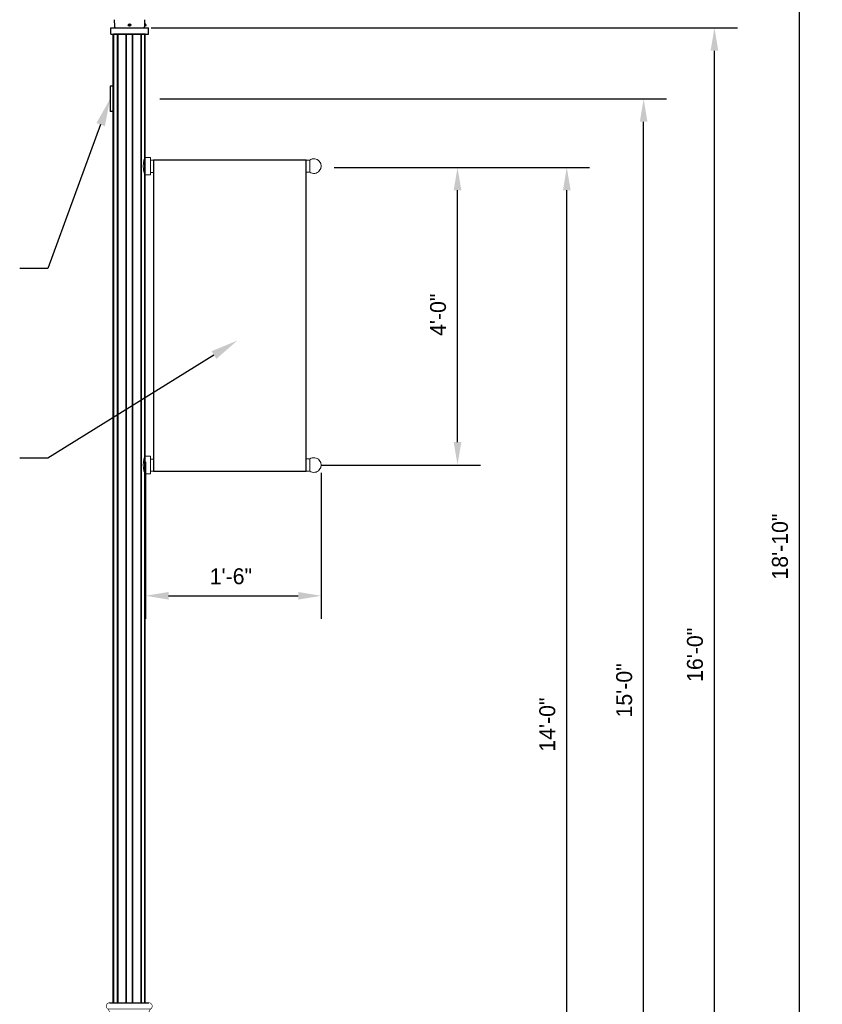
# Model space of a CAD drawing. Header units: feet. Extents: x 300 to 431, y 4 to 24.
# Tile 4 of 17: x 315.05 to 321.36, y 10.5 to 18.24. Entities that reach past the tile are written whole.
import ezdxf
from ezdxf import colors
from ezdxf.entities.mleader import LeaderData, LeaderLine
from ezdxf.math import Vec2, Vec3

# ---------------------------------------------------------------- set-up
doc = ezdxf.new("R2010")
doc.units = ezdxf.units.FT
doc.header["$MEASUREMENT"] = 0
doc.layers.add('PDF2_Geometry', color=7, linetype='Continuous')
doc.layers.add('TEXT', color=7, linetype='Continuous')
doc.styles.get("Standard").update_dxf_attribs({"font": 'font31.shx'})
doc.dimstyles.new('COEC', dxfattribs={"dimscale": 13.9, "dimtxt": 0.18, "dimasz": 0.18, "dimexe": 0.18, "dimexo": 0.0625, "dimgap": 0.09, "dimtad": 1, "dimzin": 0, "dimdsep": 46, "dimtxsty": 'Standard', "dimcen": 0.09, "dimclrd": 256, "dimclre": 256, "dimclrt": 256, "dimaunit": 1, "dimadec": 4, "dimazin": 0, "dimtfac": 1, "dimtofl": 0, "dimtmove": 0, "dimatfit": 3, "dimfxl": 1, "dimtolj": 1, "dimtzin": 0, "dimlwd": -1, "dimlwe": -1, "dimarcsym": 0})

# ---------------------------------------------------------------- blocks, each defined once
blk = doc.blocks.new('*D1140')
at = {"layer": 'Defpoints', "color": 0, "transparency": 16777216}
for p in [(315.9304, 19.8811, 0.0048), (321.1798, 19.8811), (316.3616, 8.3198, -0.225)]:
    blk.add_point(p, dxfattribs=at)
at = {"layer": 'TEXT', "transparency": 16777216}
for p, q in [((315.9929, 19.8811), (321.3598, 19.8811)), ((321.1798, 8.4998), (321.1798, 19.7011)), ((316.4241, 8.3198), (321.3598, 8.3198))]:
    blk.add_line(p, q, dxfattribs=at)
for points in [[(321.1498, 19.7011), (321.2098, 19.7011), (321.1798, 19.8811)], [(321.1498, 8.4998), (321.2098, 8.4998), (321.1798, 8.3198)]]:
    blk.add_solid(points, dxfattribs=at)
at = {"layer": 'TEXT', "transparency": 16777216, "insert": (321.0273, 14.1005), "char_height": 0.125, "attachment_point": 5, "rotation": 90}
blk.add_mtext('\\A1;{\\Ffont31|c0;18\'-10"}', dxfattribs=at)
blk = doc.blocks.new('*D1141')
at = {"layer": 'Defpoints', "color": 0, "transparency": 16777216}
for p in [(316.0883, 17.6198), (319.9552, 17.6198), (316.3616, 8.3198)]:
    blk.add_point(p, dxfattribs=at)
at = {"layer": 'TEXT', "transparency": 16777216}
for p, q in [((316.1508, 17.6198), (320.1352, 17.6198)), ((319.9552, 8.4998), (319.9552, 17.4398)), ((316.4241, 8.3198), (320.1352, 8.3198))]:
    blk.add_line(p, q, dxfattribs=at)
for points in [[(319.9252, 17.4398), (319.9852, 17.4398), (319.9552, 17.6198)], [(319.9252, 8.4998), (319.9852, 8.4998), (319.9552, 8.3198)]]:
    blk.add_solid(points, dxfattribs=at)
at = {"layer": 'TEXT', "transparency": 16777216, "insert": (319.8027, 12.9698), "char_height": 0.125, "attachment_point": 5, "rotation": 90}
blk.add_mtext('\\A1;15\'-0"', dxfattribs=at)
blk = doc.blocks.new('*D1142')
at = {"layer": 'Defpoints', "color": 0, "transparency": 16777216}
for p in [(316.0212, 18.1792), (320.5118, 18.1792), (316.2991, 8.3198)]:
    blk.add_point(p, dxfattribs=at)
at = {"layer": 'TEXT', "transparency": 16777216}
for p, q in [((316.0837, 18.1792), (320.6918, 18.1792)), ((320.5118, 8.4998), (320.5118, 17.9992)), ((316.3616, 8.3198), (320.6918, 8.3198))]:
    blk.add_line(p, q, dxfattribs=at)
for points in [[(320.4818, 17.9992), (320.5418, 17.9992), (320.5118, 18.1792)], [(320.4818, 8.4998), (320.5418, 8.4998), (320.5118, 8.3198)]]:
    blk.add_solid(points, dxfattribs=at)
at = {"layer": 'TEXT', "transparency": 16777216, "insert": (320.3593, 13.2495), "char_height": 0.125, "attachment_point": 5, "rotation": 90}
blk.add_mtext('\\A1;{\\Ffont31|c0;16\'-0"}', dxfattribs=at)
blk = doc.blocks.new('*D1143')
at = {"layer": 'Defpoints', "color": 0, "transparency": 16777216}
for p in [(317.4595, 17.0819, 0.225), (319.3509, 17.0819), (316.2991, 8.3198)]:
    blk.add_point(p, dxfattribs=at)
at = {"layer": 'TEXT', "transparency": 16777216}
for p, q in [((317.522, 17.0819), (319.5309, 17.0819)), ((319.3509, 8.4998), (319.3509, 16.9019)), ((316.3616, 8.3198), (319.5309, 8.3198))]:
    blk.add_line(p, q, dxfattribs=at)
for points in [[(319.3209, 16.9019), (319.3809, 16.9019), (319.3509, 17.0819)], [(319.3209, 8.4998), (319.3809, 8.4998), (319.3509, 8.3198)]]:
    blk.add_solid(points, dxfattribs=at)
at = {"layer": 'TEXT', "transparency": 16777216, "insert": (319.1984, 12.7009), "char_height": 0.125, "attachment_point": 5, "rotation": 90}
blk.add_mtext('\\A1;{\\Ffont31|c0;14\'-0"}', dxfattribs=at)
blk = doc.blocks.new('*D1144')
at = {"layer": 'Defpoints', "color": 0, "transparency": 16777216}
for p in [(317.4595, 17.0819, 0.225), (318.4921, 17.0819), (317.3624, 14.7415, 0.225)]:
    blk.add_point(p, dxfattribs=at)
at = {"layer": 'TEXT', "transparency": 16777216}
for p, q in [((317.522, 17.0819), (318.6721, 17.0819)), ((318.4921, 14.9215), (318.4921, 16.9019)), ((317.4249, 14.7415), (318.6721, 14.7415))]:
    blk.add_line(p, q, dxfattribs=at)
for points in [[(318.4621, 16.9019), (318.5221, 16.9019), (318.4921, 17.0819)], [(318.4621, 14.9215), (318.5221, 14.9215), (318.4921, 14.7415)]]:
    blk.add_solid(points, dxfattribs=at)
at = {"layer": 'TEXT', "transparency": 16777216, "insert": (318.3396, 15.9231), "char_height": 0.125, "attachment_point": 5, "rotation": 90}
blk.add_mtext('\\A1;{\\Ffont31|c0;4\'-0"}', dxfattribs=at)
blk = doc.blocks.new('*D1145')
at = {"layer": 'Defpoints', "color": 0, "transparency": 16777216}
for p in [(316.0402, 14.8302, 0.45), (317.42, 14.7415, 0.45), (317.42, 13.7135)]:
    blk.add_point(p, dxfattribs=at)
at = {"layer": 'TEXT', "transparency": 16777216}
for p, q in [((316.0402, 14.7677), (316.0402, 13.5335)), ((317.42, 14.679), (317.42, 13.5335)), ((316.2202, 13.7135), (317.24, 13.7135))]:
    blk.add_line(p, q, dxfattribs=at)
for points in [[(316.2202, 13.7435), (316.2202, 13.6835), (316.0402, 13.7135)], [(317.24, 13.7435), (317.24, 13.6835), (317.42, 13.7135)]]:
    blk.add_solid(points, dxfattribs=at)
at = {"layer": 'TEXT', "transparency": 16777216, "insert": (316.7106, 13.866), "char_height": 0.125, "attachment_point": 5}
blk.add_mtext('\\A1;{\\Ffont31|c0;1\'-6"}', dxfattribs=at)

msp = doc.modelspace()

# ---------------------------------------------------------------- linework, layer by layer
at = {"layer": 'PDF2_Geometry', "lineweight": 13}
for points in [[(316.0796, 17.0229), (316.0795, 17.1605), (316.0336, 17.1605), (316.0271, 17.1386), (316.0227, 17.1146), (316.0206, 17.0906), (316.0228, 17.0687), (316.0271, 17.0447), (316.0359, 17.0228)], [(316.0795, 17.1387), (317.3304, 17.1394)], [(316.0796, 17.0425), (316.1021, 17.0425)], [(317.3021, 17.0432), (317.3307, 17.0433)], [(316.0796, 17.0229), (316.0359, 17.0228)], [(316.0796, 14.6729), (316.0795, 14.8105), (316.0336, 14.8105), (316.0271, 14.7886), (316.0227, 14.7646), (316.0206, 14.7406), (316.0228, 14.7187), (316.0271, 14.6947), (316.0359, 14.6728)], [(316.0795, 14.7887), (316.1021, 14.7887)], [(317.3021, 14.7894), (317.3304, 14.7894)], [(316.0796, 14.6729), (316.0359, 14.6728)], [(316.0796, 14.6925), (317.3307, 14.6933)]]:
    msp.add_lwpolyline(points, dxfattribs=at)
for points in [[(317.3304, 17.1395), (317.3305, 17.0434, 1.863636)], [(317.3304, 14.7895), (317.3305, 14.6934, 1.863636)]]:
    msp.add_lwpolyline(points, format="xyb", close=True, dxfattribs=at)
at = {"layer": 'TEXT'}
for p, q in [((315.793, 18.2427), (315.7948, 18.1912)), ((315.9114, 18.2059), (315.9087, 18.2012)), ((315.9087, 18.2012), (315.9114, 18.1965)), ((315.9168, 18.2059), (315.9114, 18.2059)), ((315.9114, 18.1965), (315.9168, 18.1965)), ((315.9195, 18.2012), (315.9168, 18.2059)), ((315.9168, 18.1965), (315.9195, 18.2012)), ((316.0334, 18.1912), (316.0352, 18.2427)), ((316.0362, 18.1918), (316.0334, 18.1918)), ((316.0362, 18.2105), (316.0341, 18.2105)), ((316.0397, 18.2076), (316.0389, 18.2088)), ((316.0397, 18.1947), (316.0389, 18.1935)), ((315.7658, 18.1292), (315.7658, 18.1792)), ((315.7658, 18.1292), (315.7658, 18.1792)), ((315.7658, 18.1792), (316.0623, 18.1792)), ((315.7658, 18.1292), (316.0623, 18.1292)), ((315.7854, 10.5138), (315.7854, 18.1292)), ((316.0402, 18.1292), (315.788, 18.1292)), ((316.0402, 18.1292), (315.788, 18.1292)), ((315.7884, 18.1292), (315.7884, 10.5138)), ((315.8078, 18.1792), (316.0204, 18.1792)), ((315.8163, 18.1292), (315.8163, 10.5138)), ((315.8217, 18.1292), (315.8217, 10.5138)), ((315.886, 18.1292), (315.886, 17.7198)), ((315.889, 17.5198), (315.889, 18.1292)), ((315.9342, 18.1292), (315.9342, 17.5198)), ((315.9372, 18.1292), (315.9372, 17.5198)), ((316.0015, 18.1292), (316.0015, 10.5138)), ((316.0069, 10.5138), (316.0069, 18.1292)), ((316.0348, 10.5138), (316.0348, 18.1292)), ((316.0378, 10.5138), (316.0378, 18.1292)), ((316.0623, 18.1292), (316.0623, 18.1792)), ((315.886, 17.7198), (315.886, 16.3254)), ((315.889, 16.3254), (315.889, 17.5198)), ((315.9342, 17.5198), (315.9342, 16.3254)), ((315.9372, 17.5198), (315.9372, 16.3254)), ((315.886, 16.3254), (315.886, 12.6198)), ((315.889, 12.6198), (315.889, 16.3254)), ((315.9342, 16.3254), (315.9342, 12.6198)), ((315.9372, 16.3254), (315.9372, 12.6198)), ((315.886, 12.6198), (315.886, 10.5138)), ((315.889, 10.5138), (315.889, 12.6198)), ((315.9342, 12.6198), (315.9342, 10.5138)), ((315.9372, 12.6198), (315.9372, 10.5138))]:
    msp.add_line(p, q, dxfattribs=at)
at = {"layer": 'TEXT', "flags": 128}
for points in [[(315.7854, 17.7198), (315.7612, 17.7198), (315.7612, 17.5209)], [(315.7612, 17.7198), (315.7612, 17.5209)], [(315.7854, 17.5207), (315.7612, 17.5209)], [(315.7568, 10.5138), (316.0664, 10.5138)]]:
    msp.add_lwpolyline(points, dxfattribs=at)
at = {"layer": 'TEXT'}
msp.add_lwpolyline([(316.1021, 14.6925), (317.3021, 14.6932), (317.3021, 17.1394), (316.1021, 17.1387)], close=True, dxfattribs=at)
at = {"layer": 'TEXT', "const_width": 0.005, "flags": 128}
msp.add_lwpolyline([(315.7451, 10.4643, -0.776004), (315.7568, 10.5138), (316.0664, 10.5138, -0.775612), (316.0781, 10.4642), (315.7451, 10.4643, -0.40836), (315.7246, 10.3419, 0.839055), (315.7347, 10.2848), (316.0885, 10.2848, 0.838471), (316.0987, 10.3419, -0.408381), (316.0781, 10.4642)], format="xyb", dxfattribs=at)
at = {"layer": 'TEXT'}
for radius in [0.00975, 0.00937, 0.00787]:
    msp.add_circle((315.9141, 18.2012), radius, dxfattribs=at)
for centre, start, end in [((315.8073, 18.1917), 182, 224.68384), ((316.0209, 18.1917), 315.32014, 358)]:
    msp.add_arc(centre, 0.0125, start, end, dxfattribs=at)
for points, start_tangent, end_tangent in [([(316.0389, 18.2088), (316.0385, 18.2093), (316.0378, 18.21), (316.037, 18.2104), (316.0362, 18.2105)], (-0.57733, 0.816511), (-1, 0)), ([(316.0389, 18.1935), (316.0385, 18.1931), (316.0378, 18.1924), (316.037, 18.1919), (316.0362, 18.1918)], (-0.57733, -0.816511), (-1, 0)), ([(316.0396, 18.2075), (316.0392, 18.2083), (316.0389, 18.2088)], (-0.419883, 0.907578), (-0.57733, 0.816511)), ([(316.0396, 18.1948), (316.0392, 18.194), (316.0389, 18.1935)], (-0.419883, -0.907578), (-0.57733, -0.816511)), ([(316.0409, 18.2012), (316.0408, 18.2028), (316.0406, 18.2044), (316.0402, 18.2059), (316.0398, 18.2072), (316.0396, 18.2075)], (0, 1), (-0.419883, 0.907578)), ([(316.0409, 18.2012), (316.0408, 18.1995), (316.0406, 18.198), (316.0402, 18.1965), (316.0398, 18.1951), (316.0396, 18.1948)], (0, -1), (-0.419883, -0.907578)), ([(316.0414, 18.2012), (316.0413, 18.2026), (316.0411, 18.204), (316.0408, 18.2053), (316.0404, 18.2065), (316.0398, 18.2075), (316.0397, 18.2076)], (0, 1), (-0.57696, 0.816772)), ([(316.0414, 18.2012), (316.0413, 18.1997), (316.0411, 18.1983), (316.0408, 18.197), (316.0404, 18.1959), (316.0398, 18.1949), (316.0397, 18.1947)], (0, -1), (-0.57696, -0.816772)), ([(315.7988, 18.1826), (315.7987, 18.1826), (315.7984, 18.1829), (315.7985, 18.1828)], (-0.752273, 0.658851), (0.743024, -0.669265)), ([(315.7996, 18.1819), (315.8004, 18.1814)], (0.80841, -0.588619), (0.846991, -0.531607)), ([(315.8004, 18.1814), (315.8013, 18.1809), (315.8021, 18.1804), (315.803, 18.1801), (315.8039, 18.1798), (315.8048, 18.1795), (315.8056, 18.1794), (315.8064, 18.1793), (315.8071, 18.1792), (315.8078, 18.1792)], (0.846991, -0.531607), (1, -0.000005)), ([(316.0203, 18.1792), (316.0221, 18.1793), (316.024, 18.1797), (316.0258, 18.1803), (316.0273, 18.1811), (316.0284, 18.1818)], (1, -0.000167), (0.814495, 0.580171)), ([(316.0284, 18.1818), (316.0295, 18.1826), (316.0298, 18.1829), (316.0297, 18.1828), (316.0292, 18.1824), (316.0288, 18.1821)], (0.814466, 0.580212), (-0.794911, -0.606726)), ([(316.0297, 18.1828), (316.0297, 18.1828), (316.0292, 18.1824), (316.0288, 18.1821)], (-0.743031, -0.669257), (-0.794911, -0.606726)), ([(316.0294, 18.1826), (316.0295, 18.1826), (316.0298, 18.1829), (316.0297, 18.1828)], (0.752017, 0.659143), (-0.743031, -0.669257)), ([(316.0298, 18.1829), (316.0297, 18.1828)], (-0.740148, -0.672444), (-0.743031, -0.669257)), ([(316.0298, 18.1829), (316.0297, 18.1828)], (-0.740148, -0.672444), (-0.743031, -0.669257)), ([(316.0298, 18.1829), (316.0298, 18.1829)], (-0.738381, -0.674384), (-0.740148, -0.672444)), ([(316.0298, 18.1829), (316.0298, 18.1829), (316.0298, 18.1829)], (0.709653, -0.704551), (-0.738381, -0.674384))]:
    msp.add_spline(points, degree=3, dxfattribs=dict(at, start_tangent=start_tangent, end_tangent=end_tangent))

# ---------------------------------------------------------------- dimensions: what is measured, and where the dimension line sits
for base, p1, p2, text, picture, middle in [((321.1798, 19.8811, 0.225), (316.3616, 8.3198), (315.9304, 19.8811, 0.2298), '{\\Ffont31|c0;18\'-10"}', '*D1140', (321.0273, 14.1005, 0.225)), ((320.5118, 18.1792, -0.225), (316.2991, 8.3198, -0.225), (316.0212, 18.1792, -0.225), '{\\Ffont31|c0;16\'-0"}', '*D1142', (320.3593, 13.2495, -0.225)), ((319.9552, 17.6198), (316.3616, 8.3198), (316.0883, 17.6198), '15\'-0"', '*D1141', (319.8027, 12.9698)), ((319.3509, 17.0819, -0.225), (316.2991, 8.3198, -0.225), (317.4595, 17.0819), '{\\Ffont31|c0;14\'-0"}', '*D1143', (319.1984, 12.7009, -0.225))]:
    dim = msp.add_linear_dim(base=base, p1=p1, p2=p2, angle=90, text=text, dimstyle='COEC', override={"dimscale": 1, "dimtxt": 0.125}, dxfattribs=at)
    dim.commit()
    dim.dimension.update_dxf_attribs({"geometry": picture, "text_midpoint": middle})
dim = msp.add_linear_dim(base=(318.4921, 17.0819, -0.225), p1=(317.3624, 14.7415), p2=(317.4595, 17.0819), angle=90, text='{\\Ffont31|c0;4\'-0"}', dimstyle='COEC', override={"dimscale": 1, "dimtxt": 0.125}, dxfattribs=at)
dim.commit()
dim.dimension.update_dxf_attribs({"geometry": '*D1144', "text_midpoint": (318.4921, 15.9231, -0.225), "dimtype": 160})
dim = msp.add_linear_dim(base=(317.42, 13.7135, -0.45), p1=(316.0402, 14.8302), p2=(317.42, 14.7415), text='{\\Ffont31|c0;1\'-6"}', dimstyle='COEC', override={"dimscale": 1, "dimtxt": 0.125}, dxfattribs=at)
dim.commit()
dim.dimension.update_dxf_attribs({"geometry": '*D1145', "text_midpoint": (316.7106, 13.7135, -0.45), "dimtype": 160})

# ---------------------------------------------------------------- leaders
ml = msp.add_multileader_mtext('Standard', dxfattribs=at)
ml.set_content('')
ml.set_leader_properties()
ml.build(insert=Vec2(0, 0))
ml.multileader.update_dxf_attribs({"dogleg_length": 8.64, "arrow_head_size": 0.216})
ctx = ml.context
ctx.base_point, ctx.char_height, ctx.arrow_head_size, ctx.landing_gap_size, ctx.plane_origin = Vec3(315.0503, 16.2873, 0.225), 0.00625, 0.216, 0.00625, Vec3(316.0656, 20.4333, 0.225)
notes = []
notes.append((ctx, [(1, (1, 1, 0), (315.2711, 16.2873, 0.225), (-1, 0), 0.2208, [(0, [(315.7612, 17.6203, 0.225)], 0, [])])]))
ctx.mtext, ml.multileader.dxf.content_type = None, 0
ml = msp.add_multileader_mtext('Standard', dxfattribs=at)
ml.set_content('')
ml.set_leader_properties()
ml.build(insert=Vec2(0, 0))
ml.multileader.update_dxf_attribs({"dogleg_length": 8.64, "arrow_head_size": 0.216})
ctx = ml.context
ctx.base_point, ctx.char_height, ctx.arrow_head_size, ctx.landing_gap_size, ctx.plane_origin = Vec3(315.0503, 14.7952, 0.225), 0.00625, 0.216, 0.00625, Vec3(316.0656, 18.5333, 0.225)
notes.append((ctx, [(1, (1, 1, 0), (315.2711, 14.7952, 0.225), (-1, 0), 0.2208, [(0, [(316.7612, 15.7203, 0.225)], 0, [])])]))
ctx.mtext, ml.multileader.dxf.content_type = None, 0
for ctx, leaders in notes:
    for number, flags, end, landing, length, lines in leaders:
        leader = LeaderData()
        leader.index, (leader.has_last_leader_line, leader.has_dogleg_vector, leader.attachment_direction) = number, flags
        leader.last_leader_point, leader.dogleg_vector, leader.dogleg_length = Vec3(end), Vec3(landing), length
        for number, points, colour, breaks in lines:
            line = LeaderLine()
            line.index, line.vertices, line.color, line.breaks = number, Vec3.list(points), colors.encode_raw_color(colour), breaks
            leader.lines.append(line)
        ctx.leaders.append(leader)

doc.saveas('drawing.dxf')
